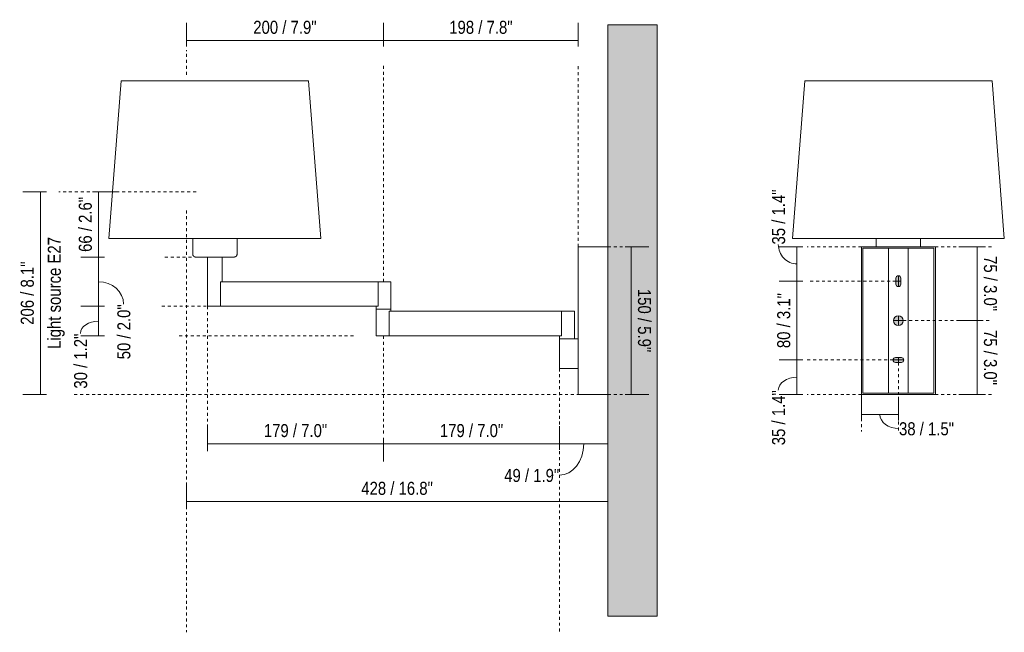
# Model space of a CAD drawing. Header units: millimetres. Extents: x -6760 to -4292, y -16 to 6739.
# Tile 2 of 3: x -5291 to -4292, y -16 to 605. Entities that reach past the tile are written whole.
import ezdxf

# ---------------------------------------------------------------- set-up
doc = ezdxf.new("R2010")
doc.units = ezdxf.units.MM
doc.linetypes.add('Dash', pattern=[6, 3, -3])
doc.layers.add('A-ANNO-DIMS', color=7, linetype='Dash', lineweight=9, true_color=0xd2d2d2)
for name, color, linetype, lineweight in [('A-ANNO-DIMS-6', 7, 'Continuous', 9), ('A-DETL-GENF', 7, 'Continuous', 9), ('A-WALL', 7, 'Continuous', 9), ('E-LITE-EQPM', 7, 'Continuous', 20)]:
    doc.layers.add(name, color=color, linetype=linetype, lineweight=lineweight)
doc.styles.add('Arial Narrow', font='ARIALN.TTF', dxfattribs={"height": 13.2})
doc.dimstyles.new('FARO_-_2_2mm_Arial_Narrow_mm_Inch_Left', dxfattribs={"dimscale": 304.8, "dimtxt": 13.509289, "dimasz": 0, "dimexe": 0.059055, "dimexo": 0.0625, "dimgap": 0.009843, "dimtad": 1, "dimdec": 0, "dimzin": 0, "dimdsep": 46, "dimtxsty": 'Arial Narrow', "dimblk1": 'NONE', "dimblk2": 'NONE', "dimsah": 1, "dimcen": 0.09, "dimadec": 0, "dimazin": 0, "dimtfac": 1, "dimtdec": 4, "dimtix": 1, "dimtmove": 0, "dimatfit": 3, "dimfxl": 0.019685, "dimfxlon": 1, "dimtvp": 1, "dimtolj": 1, "dimtzin": 0, "dimarcsym": 2})
doc.dimstyles.new('FARO_-_2_2mm_Arial_Narrow_mm_Inch_Left_1', dxfattribs={"dimscale": 304.8, "dimtxt": 13.509289, "dimasz": 0, "dimexe": 0.059055, "dimexo": 0.0625, "dimgap": 0.009843, "dimtad": 1, "dimdec": 0, "dimzin": 0, "dimdsep": 46, "dimtxsty": 'Arial Narrow', "dimblk1": 'NONE', "dimblk2": 'NONE', "dimsah": 1, "dimcen": 0.09, "dimadec": 0, "dimazin": 0, "dimtfac": 1, "dimtdec": 4, "dimtix": 1, "dimtmove": 1, "dimatfit": 3, "dimfxl": 0.019685, "dimfxlon": 1, "dimtvp": 1, "dimtolj": 1, "dimtzin": 0, "dimarcsym": 2})
doc.dimstyles.new('FARO_-_2_2mm_Arial_Narrow_mm_Inch_Right', dxfattribs={"dimscale": 304.8, "dimtxt": 13.509289, "dimasz": 0, "dimexe": 0.059055, "dimexo": 0.0625, "dimgap": 0.009843, "dimtad": 1, "dimdec": 0, "dimzin": 0, "dimdsep": 46, "dimtxsty": 'Arial Narrow', "dimblk1": 'NONE', "dimblk2": 'NONE', "dimsah": 1, "dimcen": 0.09, "dimadec": 0, "dimazin": 0, "dimtfac": 1, "dimtdec": 4, "dimtix": 1, "dimtmove": 0, "dimatfit": 3, "dimfxl": 0.019685, "dimfxlon": 1, "dimtvp": 1, "dimtolj": 1, "dimtzin": 0, "dimarcsym": 2})

# ---------------------------------------------------------------- blocks, each defined once
blk = doc.blocks.new('68494_68495_1 - structure-545471-Lateral_PDF')
at = {"layer": 'E-LITE-EQPM'}
for p, q in [((-3762.8, 543.31), (-3775.29, 383.3)), ((-3560.3, 383.3), (-3572.8, 543.31)), ((-3766.53, 383.3), (-3766.56, 383.3)), ((-3690.28, 383.31), (-3690.28, 367.45)), ((-3641.77, 383.3), (-3645.33, 383.3)), ((-3645.31, 367.45), (-3645.31, 383.39)), ((-3298.96, 225), (-3298.96, 375)), ((-3298.96, 375), (-3297.46, 375)), ((-3297.46, 375), (-3268.96, 375)), ((-3675.3, 364.5), (-3675.3, 314.5)), ((-3660.3, 339.5), (-3660.3, 364.5)), ((-3662.2, 339.5), (-3502.17, 339.5)), ((-3662.2, 339.5), (-3662.2, 314.5)), ((-3502.17, 339.5), (-3492.92, 339.5)), ((-3502.17, 314.5), (-3502.17, 339.5)), ((-3492.92, 339.5), (-3489.08, 339.5)), ((-3489.08, 311.5), (-3489.08, 339.5)), ((-3664.13, 314.5), (-3675.3, 314.5)), ((-3662.2, 314.5), (-3664.13, 314.5)), ((-3502.17, 314.5), (-3662.2, 314.5)), ((-3504.08, 314.5), (-3504.08, 311.5)), ((-3503.85, 311.5), (-3504.08, 311.5)), ((-3504.08, 311.5), (-3504.08, 284.5)), ((-3504.08, 311.5), (-3504.02, 311.5)), ((-3503.13, 311.5), (-3503.83, 311.5)), ((-3503.82, 311.5), (-3503.14, 311.5)), ((-3501.95, 311.5), (-3503.07, 311.5)), ((-3503.06, 311.5), (-3501.97, 311.5)), ((-3500.42, 311.5), (-3501.87, 311.5)), ((-3501.86, 311.5), (-3500.43, 311.5)), ((-3498.62, 311.5), (-3500.31, 311.5)), ((-3500.3, 311.5), (-3498.62, 311.5)), ((-3496.68, 311.5), (-3498.49, 311.5)), ((-3498.49, 311.5), (-3496.68, 311.5)), ((-3494.74, 311.5), (-3496.55, 311.5)), ((-3496.55, 311.5), (-3494.73, 311.5)), ((-3494.61, 311.5), (-3492.91, 311.5)), ((-3492.92, 311.5), (-3494.6, 311.5)), ((-3492.8, 311.5), (-3491.34, 311.5)), ((-3491.35, 311.5), (-3492.79, 311.5)), ((-3491.26, 311.5), (-3490.13, 311.5)), ((-3490.14, 311.5), (-3491.24, 311.5)), ((-3490.07, 311.5), (-3489.35, 311.5)), ((-3489.36, 311.5), (-3490.05, 311.5)), ((-3489.33, 311.5), (-3489.13, 311.5)), ((-3489.08, 311.5), (-3489.15, 311.5)), ((-3489.08, 309.5), (-3489.08, 311.5)), ((-3490.99, 309.5), (-3316.05, 309.5)), ((-3490.99, 309.5), (-3490.99, 284.5)), ((-3316.05, 309.5), (-3315.74, 309.5)), ((-3316.05, 284.5), (-3316.05, 309.5)), ((-3315.74, 309.5), (-3302.96, 309.5)), ((-3302.96, 281.64), (-3302.96, 309.5)), ((-3501.86, 284.5), (-3504.08, 284.5)), ((-3490.99, 284.5), (-3501.86, 284.5)), ((-3316.05, 284.5), (-3490.99, 284.5)), ((-3317.96, 284.5), (-3317.96, 281.64)), ((-3315.74, 281.64), (-3317.96, 281.64)), ((-3317.96, 281.5), (-3317.96, 251.5)), ((-3317.96, 281.5), (-3310.46, 281.5)), ((-3302.96, 281.64), (-3315.74, 281.64)), ((-3310.46, 281.5), (-3298.96, 281.5)), ((-3310.46, 251.5), (-3317.96, 251.5)), ((-3298.96, 251.5), (-3310.46, 251.5)), ((-3297.46, 225), (-3298.96, 225)), ((-3268.96, 225), (-3297.46, 225))]:
    blk.add_line(p, q, dxfattribs=at)
at = {"layer": 'E-LITE-EQPM', "flags": 128}
for points in [[(-3572.8, 543.31), (-3573.8, 543.31), (-3574.02, 543.31), (-3574.4, 543.31), (-3574.92, 543.31), (-3575.6, 543.31), (-3576.42, 543.31), (-3577.39, 543.31), (-3578.5, 543.31), (-3579.75, 543.31), (-3581.15, 543.31), (-3582.68, 543.31), (-3584.35, 543.31), (-3586.16, 543.31), (-3588.09, 543.31), (-3590.15, 543.31), (-3592.34, 543.31), (-3594.65, 543.31), (-3597.07, 543.31), (-3599.61, 543.31), (-3602.25, 543.31), (-3605.01, 543.31), (-3607.86, 543.31), (-3610.8, 543.31), (-3613.84, 543.31), (-3616.97, 543.31), (-3620.17, 543.31), (-3623.46, 543.31), (-3626.81, 543.31), (-3630.23, 543.31), (-3633.71, 543.31), (-3637.24, 543.31), (-3640.82, 543.31), (-3644.45, 543.31), (-3648.11, 543.31), (-3651.81, 543.31), (-3655.53, 543.31), (-3659.27, 543.31), (-3663.02, 543.31), (-3666.78, 543.31), (-3670.54, 543.31), (-3674.3, 543.31), (-3678.05, 543.31), (-3681.78, 543.31), (-3685.49, 543.31), (-3689.17, 543.31), (-3692.82, 543.31), (-3696.42, 543.31), (-3699.98, 543.31), (-3703.49, 543.31), (-3706.95, 543.31), (-3710.34, 543.31), (-3713.66, 543.31), (-3716.9, 543.31), (-3720.07, 543.31), (-3723.16, 543.31), (-3726.16, 543.31), (-3729.06, 543.31), (-3731.87, 543.31), (-3734.57, 543.31), (-3737.17, 543.31), (-3739.65, 543.31), (-3742.02, 543.31), (-3744.27, 543.31), (-3746.4, 543.31), (-3748.41, 543.31), (-3750.28, 543.31), (-3752.03, 543.31), (-3753.63, 543.31), (-3755.1, 543.31), (-3756.44, 543.31), (-3757.63, 543.31), (-3758.67, 543.31), (-3759.57, 543.31), (-3760.32, 543.31), (-3760.93, 543.31), (-3761.39, 543.31), (-3761.69, 543.31), (-3761.85, 543.31), (-3762.8, 543.31)], [(-3746.32, 543.31), (-3745.44, 543.31), (-3743.25, 543.31), (-3740.95, 543.31), (-3738.52, 543.31), (-3736.35, 543.31)], [(-3577.97, 543.31), (-3576.92, 543.31), (-3576.02, 543.31), (-3575.27, 543.31), (-3574.66, 543.31), (-3574.21, 543.31), (-3573.9, 543.31), (-3573.74, 543.31), (-3572.8, 543.31)], [(-3770.84, 383.3), (-3771.61, 383.3), (-3772.46, 383.3), (-3773.15, 383.3), (-3773.66, 383.3), (-3774.01, 383.3), (-3774.19, 383.3), (-3775.29, 383.3)], [(-3775.29, 383.3), (-3774.13, 383.3), (-3773.87, 383.3), (-3773.45, 383.3), (-3772.85, 383.3), (-3772.09, 383.3), (-3771.16, 383.3), (-3770.07, 383.3), (-3768.81, 383.3), (-3767.39, 383.3), (-3765.81, 383.3), (-3764.08, 383.3), (-3762.19, 383.3), (-3760.15, 383.3), (-3757.96, 383.3), (-3755.63, 383.3), (-3753.15, 383.3), (-3750.54, 383.3), (-3747.8, 383.3), (-3744.93, 383.3), (-3741.94, 383.3), (-3738.83, 383.3), (-3735.6, 383.3), (-3732.27, 383.3), (-3728.83, 383.3), (-3725.29, 383.3), (-3721.67, 383.3), (-3717.95, 383.3), (-3714.16, 383.3), (-3710.29, 383.3), (-3706.36, 383.3), (-3702.36, 383.3), (-3698.31, 383.3), (-3694.21, 383.3), (-3690.06, 383.3), (-3685.88, 383.3), (-3681.68, 383.3), (-3677.45, 383.3), (-3673.2, 383.3), (-3668.95, 383.3), (-3664.69, 383.3), (-3660.44, 383.3), (-3656.2, 383.3), (-3651.98, 383.3), (-3647.78, 383.3), (-3643.62, 383.3), (-3639.49, 383.3), (-3635.41, 383.3), (-3631.39, 383.3), (-3627.42, 383.3), (-3623.51, 383.3), (-3619.68, 383.3), (-3615.92, 383.3), (-3612.25, 383.3), (-3608.66, 383.3), (-3605.17, 383.3), (-3601.78, 383.3), (-3598.5, 383.3), (-3595.32, 383.3), (-3592.26, 383.3), (-3589.33, 383.3), (-3586.51, 383.3), (-3583.83, 383.3), (-3581.29, 383.3), (-3578.88, 383.3), (-3576.61, 383.3), (-3574.49, 383.3), (-3572.52, 383.3), (-3570.7, 383.3), (-3569.03, 383.3), (-3567.53, 383.3), (-3566.18, 383.3), (-3565, 383.3), (-3563.98, 383.3), (-3563.13, 383.3), (-3562.45, 383.3), (-3561.93, 383.3), (-3561.58, 383.3), (-3561.41, 383.3), (-3560.3, 383.3)], [(-3729.31, 383.3), (-3730.42, 383.3), (-3733.81, 383.3), (-3737.1, 383.3), (-3740.13, 383.3)], [(-3572.48, 383.3), (-3573.41, 383.3), (-3575.45, 383.3), (-3577.64, 383.3), (-3579.19, 383.3)], [(-3560.3, 383.3), (-3561.47, 383.3), (-3561.72, 383.3), (-3562.15, 383.3), (-3562.74, 383.3)], [(-3687.33, 364.5), (-3687.45, 364.5), (-3687.57, 364.51), (-3687.68, 364.52), (-3687.8, 364.54), (-3687.92, 364.56), (-3688.03, 364.58), (-3688.15, 364.62), (-3688.26, 364.65), (-3688.37, 364.69), (-3688.48, 364.73), (-3688.59, 364.78), (-3688.69, 364.83), (-3688.8, 364.89), (-3688.9, 364.95), (-3689, 365.02), (-3689.09, 365.08), (-3689.19, 365.16), (-3689.28, 365.23), (-3689.36, 365.31), (-3689.45, 365.4), (-3689.53, 365.48), (-3689.61, 365.57), (-3689.68, 365.66), (-3689.75, 365.76), (-3689.81, 365.86), (-3689.88, 365.96), (-3689.93, 366.06), (-3689.99, 366.17), (-3690.04, 366.27), (-3690.08, 366.38), (-3690.12, 366.49), (-3690.16, 366.61), (-3690.19, 366.72), (-3690.22, 366.84), (-3690.24, 366.95), (-3690.26, 367.07), (-3690.27, 367.19), (-3690.28, 367.3), (-3690.28, 367.42), (-3690.28, 367.45)], [(-3684.84, 364.5), (-3685.2, 364.5), (-3685.54, 364.5), (-3685.85, 364.5), (-3686.14, 364.5), (-3686.39, 364.5), (-3686.62, 364.5), (-3686.81, 364.5), (-3686.97, 364.5), (-3687.11, 364.5), (-3687.21, 364.5), (-3687.28, 364.5), (-3687.32, 364.5), (-3687.33, 364.5)], [(-3687.33, 364.5), (-3687.31, 364.5), (-3687.27, 364.5), (-3687.19, 364.5), (-3687.08, 364.5), (-3686.94, 364.5), (-3686.77, 364.5), (-3686.57, 364.5), (-3686.34, 364.5), (-3686.08, 364.5), (-3685.79, 364.5), (-3685.47, 364.5), (-3685.12, 364.5), (-3684.84, 364.5)], [(-3684.84, 364.5), (-3684.44, 364.5), (-3684.02, 364.5), (-3683.57, 364.5), (-3683.1, 364.5), (-3682.6, 364.5), (-3682.08, 364.5), (-3681.54, 364.5), (-3680.97, 364.5), (-3680.38, 364.5), (-3679.78, 364.5), (-3679.15, 364.5), (-3678.51, 364.5), (-3677.84, 364.5), (-3677.17, 364.5), (-3676.47, 364.5), (-3675.77, 364.5), (-3675.05, 364.5), (-3674.32, 364.5), (-3673.57, 364.5), (-3672.82, 364.5), (-3672.06, 364.5), (-3671.3, 364.5), (-3670.53, 364.5), (-3669.75, 364.5), (-3668.97, 364.5), (-3668.19, 364.5), (-3667.41, 364.5), (-3666.63, 364.5), (-3665.85, 364.5), (-3665.08, 364.5), (-3664.3, 364.5), (-3663.54, 364.5), (-3662.78, 364.5), (-3662.03, 364.5), (-3661.29, 364.5), (-3660.56, 364.5), (-3659.84, 364.5), (-3659.13, 364.5), (-3658.44, 364.5), (-3657.76, 364.5), (-3657.1, 364.5), (-3656.45, 364.5), (-3655.82, 364.5), (-3655.22, 364.5), (-3654.63, 364.5), (-3654.06, 364.5), (-3653.52, 364.5), (-3653, 364.5), (-3652.5, 364.5), (-3652.03, 364.5), (-3651.58, 364.5), (-3651.16, 364.5), (-3650.76, 364.5), (-3650.39, 364.5), (-3650.05, 364.5), (-3649.74, 364.5), (-3649.46, 364.5), (-3649.2, 364.5), (-3648.98, 364.5), (-3648.78, 364.5), (-3648.62, 364.5), (-3648.49, 364.5), (-3648.38, 364.5), (-3648.31, 364.5), (-3648.27, 364.5), (-3648.26, 364.5)], [(-3648.26, 364.5), (-3648.28, 364.5), (-3648.33, 364.5), (-3648.4, 364.5), (-3648.51, 364.5), (-3648.65, 364.5), (-3648.82, 364.5), (-3649.02, 364.5), (-3649.26, 364.5), (-3649.52, 364.5), (-3649.81, 364.5), (-3650.12, 364.5), (-3650.47, 364.5), (-3650.75, 364.5)], [(-3645.31, 367.45), (-3645.31, 367.34), (-3645.32, 367.22), (-3645.33, 367.1), (-3645.35, 366.98), (-3645.37, 366.87), (-3645.4, 366.75), (-3645.43, 366.64), (-3645.46, 366.52), (-3645.5, 366.41), (-3645.54, 366.3), (-3645.59, 366.2), (-3645.64, 366.09), (-3645.7, 365.99), (-3645.76, 365.88), (-3645.83, 365.79), (-3645.89, 365.69), (-3645.97, 365.6), (-3646.04, 365.51), (-3646.12, 365.42), (-3646.21, 365.33), (-3646.29, 365.25), (-3646.38, 365.18), (-3646.47, 365.1), (-3646.57, 365.03), (-3646.67, 364.97), (-3646.77, 364.91), (-3646.87, 364.85), (-3646.98, 364.8), (-3647.08, 364.75), (-3647.19, 364.7), (-3647.3, 364.66), (-3647.42, 364.62), (-3647.53, 364.59), (-3647.65, 364.57), (-3647.76, 364.54), (-3647.88, 364.53), (-3648, 364.51), (-3648.11, 364.5), (-3648.23, 364.5), (-3648.26, 364.5)]]:
    blk.add_lwpolyline(points, dxfattribs=at)
blk = doc.blocks.new('68494_68495_1 - structure-545471-Alzado_PDF Fixing')
at = {"layer": 'E-LITE-EQPM', "color": 253, "true_color": 0xaaaaaa}
for p, q in [((6484.5, 543.31), (6472, 383.3)), ((6670.4, 543.3), (6670.46, 543.28)), ((6686.99, 383.3), (6674.5, 543.31)), ((6557.01, 383.31), (6557.01, 375)), ((6601.98, 375), (6601.98, 383.38)), ((6542, 375), (6542, 225)), ((6617, 375), (6542, 375)), ((6543.5, 373.5), (6569.5, 373.5)), ((6543.5, 226.5), (6543.5, 373.5)), ((6589.5, 373.5), (6615.5, 373.5)), ((6615.5, 373.5), (6615.5, 226.5)), ((6617, 225), (6617, 375)), ((6542, 225), (6617, 225)), ((6569.5, 226.5), (6543.5, 226.5)), ((6615.5, 226.5), (6589.5, 226.5))]:
    blk.add_line(p, q, dxfattribs=at)
at = {"layer": 'E-LITE-EQPM', "color": 253, "true_color": 0xaaaaaa, "flags": 128}
for points in [[(6579.5, 543.31), (6575.73, 543.31), (6571.98, 543.31), (6568.23, 543.31), (6564.51, 543.31), (6560.81, 543.31), (6557.13, 543.31), (6553.5, 543.31), (6549.9, 543.31), (6546.36, 543.31), (6542.86, 543.31), (6539.43, 543.31), (6536.05, 543.31), (6532.75, 543.31), (6529.52, 543.31), (6526.38, 543.31), (6523.31, 543.31), (6520.34, 543.31), (6517.46, 543.31), (6514.69, 543.31), (6512.01, 543.31), (6509.44, 543.31), (6506.99, 543.31), (6504.65, 543.31), (6502.43, 543.31), (6500.33, 543.31), (6498.37, 543.31), (6496.53, 543.31), (6494.82, 543.31), (6493.25, 543.31), (6491.81, 543.31), (6490.52, 543.31), (6489.37, 543.31), (6488.36, 543.31), (6487.5, 543.31), (6486.79, 543.31), (6486.22, 543.31), (6485.81, 543.31), (6485.54, 543.31), (6485.43, 543.31), (6484.5, 543.31)], [(6484.5, 543.31), (6485.5, 543.31), (6485.72, 543.31), (6486.1, 543.31), (6486.62, 543.31), (6487.3, 543.31), (6488.12, 543.31), (6489.08, 543.31), (6490.2, 543.31), (6491.45, 543.31), (6492.85, 543.31), (6494.38, 543.31), (6496.05, 543.31), (6497.86, 543.31), (6499.79, 543.31), (6501.85, 543.31), (6504.04, 543.31), (6506.35, 543.31), (6508.77, 543.31), (6511.31, 543.31), (6513.95, 543.31), (6516.7, 543.31), (6519.56, 543.31), (6522.5, 543.31), (6525.54, 543.31), (6528.67, 543.31), (6529.74, 543.31)], [(6674.5, 543.31), (6673.5, 543.31), (6673.27, 543.31), (6672.89, 543.31), (6672.37, 543.31), (6671.7, 543.31), (6670.87, 543.31), (6669.91, 543.31), (6668.79, 543.31), (6667.54, 543.31), (6666.14, 543.31), (6664.61, 543.31), (6662.94, 543.31), (6661.14, 543.31), (6659.2, 543.31), (6657.14, 543.31), (6654.95, 543.31), (6652.65, 543.31), (6650.22, 543.31), (6647.68, 543.31), (6645.04, 543.31), (6642.29, 543.31), (6639.44, 543.31), (6636.49, 543.31), (6633.45, 543.31), (6630.32, 543.31), (6627.12, 543.31), (6623.84, 543.31), (6620.48, 543.31), (6617.06, 543.31), (6613.58, 543.31), (6610.05, 543.31), (6606.47, 543.31), (6602.84, 543.31), (6599.18, 543.31), (6595.49, 543.31), (6591.77, 543.31), (6588.03, 543.31), (6584.27, 543.31), (6580.51, 543.31), (6579.5, 543.31)], [(6629.28, 543.31), (6629.47, 543.31), (6632.61, 543.31), (6635.68, 543.31), (6638.65, 543.31), (6641.53, 543.31), (6644.31, 543.31), (6646.98, 543.31), (6649.55, 543.31), (6652, 543.31), (6654.34, 543.31), (6656.56, 543.31), (6658.66, 543.31), (6660.63, 543.31), (6662.47, 543.31), (6664.17, 543.31), (6665.74, 543.31), (6667.18, 543.31), (6668.47, 543.31), (6669.62, 543.31), (6670.4, 543.31)], [(6670.46, 543.31), (6670.63, 543.31), (6671.49, 543.31), (6672.2, 543.31), (6672.77, 543.31), (6673.18, 543.31), (6673.45, 543.31), (6673.56, 543.31), (6674.5, 543.31)], [(6472, 383.3), (6473.16, 383.3), (6473.42, 383.3), (6473.84, 383.3), (6474.44, 383.3), (6475.2, 383.3), (6476.13, 383.3), (6477.22, 383.3), (6478.48, 383.3), (6479.9, 383.3), (6481.48, 383.3), (6483.22, 383.3), (6485.11, 383.3), (6487.15, 383.3), (6489.33, 383.3), (6491.67, 383.3), (6494.14, 383.3), (6496.75, 383.3), (6499.49, 383.3), (6502.36, 383.3), (6505.35, 383.3), (6508.47, 383.3), (6511.69, 383.3), (6515.03, 383.3), (6518.46, 383.3), (6522, 383.3), (6525.63, 383.3), (6529.34, 383.3), (6533.13, 383.3), (6537, 383.3), (6540.94, 383.3), (6544.93, 383.3), (6548.98, 383.3), (6553.09, 383.3), (6557.23, 383.3), (6561.41, 383.3), (6565.62, 383.3), (6569.85, 383.3), (6574.09, 383.3), (6578.35, 383.3), (6579.5, 383.3)], [(6509.97, 383.3), (6509.33, 383.3), (6506.18, 383.3), (6503.16, 383.3), (6500.25, 383.3), (6497.48, 383.3), (6494.83, 383.3), (6492.32, 383.3), (6489.95, 383.3), (6487.72, 383.3), (6485.64, 383.3), (6483.71, 383.3), (6481.93, 383.3), (6480.31, 383.3), (6478.85, 383.3), (6477.55, 383.3), (6476.41, 383.3), (6475.44, 383.3), (6474.63, 383.3), (6473.99, 383.3), (6473.52, 383.3), (6473.22, 383.3), (6473.09, 383.3), (6473.08, 383.3)], [(6579.5, 383.3), (6583.75, 383.3), (6588, 383.3), (6592.24, 383.3), (6596.45, 383.3), (6600.64, 383.3), (6604.79, 383.3), (6608.9, 383.3), (6612.97, 383.3), (6616.98, 383.3), (6620.94, 383.3), (6624.82, 383.3), (6628.64, 383.3), (6632.37, 383.3), (6636.02, 383.3), (6639.58, 383.3), (6643.05, 383.3), (6646.41, 383.3), (6649.66, 383.3), (6652.81, 383.3), (6655.83, 383.3), (6658.74, 383.3), (6661.51, 383.3), (6664.16, 383.3), (6666.67, 383.3), (6669.04, 383.3), (6671.27, 383.3), (6673.35, 383.3), (6675.28, 383.3), (6677.06, 383.3), (6678.68, 383.3), (6680.14, 383.3), (6681.44, 383.3), (6682.58, 383.3), (6683.56, 383.3), (6684.36, 383.3), (6685, 383.3), (6685.47, 383.3), (6685.77, 383.3), (6685.91, 383.3), (6685.91, 383.3)], [(6686.99, 383.3), (6685.83, 383.3), (6685.57, 383.3), (6685.15, 383.3), (6684.55, 383.3), (6683.79, 383.3), (6682.86, 383.3), (6681.77, 383.3), (6680.51, 383.3), (6679.09, 383.3), (6677.51, 383.3), (6675.78, 383.3), (6673.89, 383.3), (6671.85, 383.3), (6669.66, 383.3), (6667.32, 383.3), (6664.85, 383.3), (6662.24, 383.3), (6659.5, 383.3), (6656.63, 383.3), (6653.64, 383.3), (6650.52, 383.3), (6649.01, 383.3)]]:
    blk.add_lwpolyline(points, dxfattribs=at)
at = {"layer": 'E-LITE-EQPM', "color": 253, "true_color": 0xaaaaaa}
blk.add_ellipse((6533.08, 542.76), major_axis=(1.98, 0.28), ratio=0.232535, start_param=1.030847, end_param=1.368348, dxfattribs=at)
blk = doc.blocks.new('DIMBLOCK9-Lateral_PDF')
at = {"layer": 'A-ANNO-DIMS-6', "color": 251, "true_color": 0x5b5b5b, "transparency": 16777216}
for p, q in [((-4676.63, 375), (-4652.63, 375)), ((-4670.63, 375), (-4676.63, 375)), ((-4670.63, 375), (-4670.63, 225)), ((-4670.63, 225), (-4676.63, 225)), ((-4670.79, 225), (-4652.63, 225))]:
    blk.add_line(p, q, dxfattribs=at)
at = {"layer": 'A-ANNO-DIMS-6', "color": 0, "transparency": 16777216, "insert": (-4650.57, 332.16), "char_height": 13.2, "width": 77.1959, "attachment_point": 1, "rotation": 270, "line_spacing_factor": 0.974696, "style": 'Arial Narrow'}
blk.add_mtext('150 / 5.9"', dxfattribs=at)
blk = doc.blocks.new('_None')
blk = doc.blocks.new('DIMBLOCK10-Lateral_PDF')
at = {"layer": 'A-ANNO-DIMS-6', "color": 251, "true_color": 0x5b5b5b, "transparency": 16777216}
for p, q in [((-5122.14, 116.21), (-5122.14, 134.38)), ((-4694.32, 116.21), (-4694.32, 134.38)), ((-5122.14, 116.38), (-4694.32, 116.38)), ((-5122.14, 116.38), (-5122.14, 110.38)), ((-4694.32, 116.38), (-4694.32, 110.38))]:
    blk.add_line(p, q, dxfattribs=at)
at = {"layer": 'A-ANNO-DIMS-6', "color": 0, "transparency": 16777216, "insert": (-4944.58, 136.44), "char_height": 13.2, "width": 87.2314, "attachment_point": 1, "line_spacing_factor": 0.974696, "style": 'Arial Narrow'}
blk.add_mtext('428 / 16.8"', dxfattribs=at)
blk = doc.blocks.new('DIMBLOCK11-Lateral_PDF')
at = {"layer": 'A-ANNO-DIMS-6', "color": 251, "true_color": 0x5b5b5b, "transparency": 16777216}
for p, q in [((-5211.25, 430.8), (-5217.25, 430.8)), ((-5211.42, 430.8), (-5193.25, 430.8)), ((-5211.25, 430.8), (-5211.25, 364.5)), ((-5205.25, 364.5), (-5229.25, 364.5)), ((-5211.25, 364.5), (-5205.25, 364.5))]:
    blk.add_line(p, q, dxfattribs=at)
at = {"layer": 'A-ANNO-DIMS-6', "color": 0, "transparency": 16777216, "insert": (-5231.31, 369.67), "char_height": 13.2, "width": 67.1605, "attachment_point": 1, "rotation": 90, "line_spacing_factor": 0.974696, "style": 'Arial Narrow'}
blk.add_mtext('66 / 2.6"', dxfattribs=at)
blk = doc.blocks.new('DIMBLOCK12-Lateral_PDF')
at = {"layer": 'A-ANNO-DIMS-6', "color": 251, "true_color": 0x5b5b5b, "transparency": 16777216}
for p, q in [((-5205.25, 364.5), (-5229.25, 364.5)), ((-5211.25, 364.5), (-5211.25, 314.5)), ((-5211.25, 364.5), (-5205.25, 364.5)), ((-5205.25, 314.5), (-5229.25, 314.5)), ((-5211.25, 314.5), (-5205.25, 314.5))]:
    blk.add_line(p, q, dxfattribs=at)
blk.add_ellipse((-5211.25, 316.7), major_axis=(25.41, 0), ratio=0.897394, start_param=0, end_param=1.570796, dxfattribs=at)
at = {"layer": 'A-ANNO-DIMS-6', "color": 0, "transparency": 16777216, "insert": (-5192.18, 260.73), "char_height": 13.2, "width": 67.1605, "attachment_point": 1, "rotation": 90, "line_spacing_factor": 0.974696, "style": 'Arial Narrow'}
blk.add_mtext('50 / 2.0"', dxfattribs=at)
blk = doc.blocks.new('DIMBLOCK13-Lateral_PDF')
at = {"layer": 'A-ANNO-DIMS-6', "color": 251, "true_color": 0x5b5b5b, "transparency": 16777216}
for p, q in [((-5205.25, 314.5), (-5229.25, 314.5)), ((-5211.25, 314.5), (-5211.25, 284.5)), ((-5211.25, 314.5), (-5205.25, 314.5)), ((-5205.25, 284.5), (-5229.25, 284.5)), ((-5211.25, 284.5), (-5205.25, 284.5))]:
    blk.add_line(p, q, dxfattribs=at)
blk.add_ellipse((-5211.25, 286.94), major_axis=(-18.44, 0), ratio=0.680943, start_param=4.712389, end_param=6.283185, dxfattribs=at)
at = {"layer": 'A-ANNO-DIMS-6', "color": 0, "transparency": 16777216, "insert": (-5236.04, 230.97), "char_height": 13.2, "width": 67.1605, "attachment_point": 1, "rotation": 90, "line_spacing_factor": 0.974696, "style": 'Arial Narrow'}
blk.add_mtext('30 / 1.2"', dxfattribs=at)
blk = doc.blocks.new('DIMBLOCK14-Lateral_PDF')
at = {"layer": 'A-ANNO-DIMS-6', "color": 251, "true_color": 0x5b5b5b, "transparency": 16777216}
for p, q in [((-4743.32, 174.81), (-4743.32, 192.98)), ((-4921.94, 180.98), (-4921.94, 156.98)), ((-4921.94, 174.98), (-4921.94, 180.98)), ((-4921.94, 174.98), (-4743.32, 174.98)), ((-4743.32, 174.98), (-4743.32, 168.98))]:
    blk.add_line(p, q, dxfattribs=at)
at = {"layer": 'A-ANNO-DIMS-6', "color": 0, "transparency": 16777216, "insert": (-4864.79, 195.04), "char_height": 13.2, "width": 77.1959, "attachment_point": 1, "line_spacing_factor": 0.974696, "style": 'Arial Narrow'}
blk.add_mtext('179 / 7.0"', dxfattribs=at)
blk = doc.blocks.new('DIMBLOCK15-Lateral_PDF')
at = {"layer": 'A-ANNO-DIMS-6', "color": 251, "true_color": 0x5b5b5b, "transparency": 16777216}
for p, q in [((-5122.14, 578.14), (-5122.14, 602.14)), ((-4921.94, 578.14), (-4921.94, 602.14)), ((-5122.14, 584.14), (-4921.94, 584.14)), ((-5122.14, 584.14), (-5122.14, 578.14)), ((-4921.94, 584.14), (-4921.94, 578.14))]:
    blk.add_line(p, q, dxfattribs=at)
at = {"layer": 'A-ANNO-DIMS-6', "color": 0, "transparency": 16777216, "insert": (-5054.21, 604.2), "char_height": 13.2, "width": 77.1959, "attachment_point": 1, "line_spacing_factor": 0.974696, "style": 'Arial Narrow'}
blk.add_mtext('200 / 7.9"', dxfattribs=at)
blk = doc.blocks.new('DIMBLOCK16-Lateral_PDF')
at = {"layer": 'A-ANNO-DIMS-6', "color": 251, "true_color": 0x5b5b5b, "transparency": 16777216}
for p, q in [((-5100.66, 174.81), (-5100.66, 192.98)), ((-4921.94, 180.98), (-4921.94, 156.98)), ((-4921.94, 174.98), (-4921.94, 180.98)), ((-5100.66, 174.98), (-4921.94, 174.98)), ((-5100.66, 174.98), (-5100.66, 168.98))]:
    blk.add_line(p, q, dxfattribs=at)
at = {"layer": 'A-ANNO-DIMS-6', "color": 0, "transparency": 16777216, "insert": (-5043.46, 195.04), "char_height": 13.2, "width": 77.1959, "attachment_point": 1, "line_spacing_factor": 0.974696, "style": 'Arial Narrow'}
blk.add_mtext('179 / 7.0"', dxfattribs=at)
blk = doc.blocks.new('DIMBLOCK17-Lateral_PDF')
at = {"layer": 'A-ANNO-DIMS-6', "color": 251, "true_color": 0x5b5b5b, "transparency": 16777216}
for p, q in [((-4921.94, 578.14), (-4921.94, 602.14)), ((-4724.32, 578.14), (-4724.32, 602.14)), ((-4724.32, 584.14), (-4921.94, 584.14)), ((-4921.94, 584.14), (-4921.94, 578.14)), ((-4724.32, 584.14), (-4724.32, 578.14))]:
    blk.add_line(p, q, dxfattribs=at)
at = {"layer": 'A-ANNO-DIMS-6', "color": 0, "transparency": 16777216, "insert": (-4855.29, 604.2), "char_height": 13.2, "width": 77.1959, "attachment_point": 1, "line_spacing_factor": 0.974696, "style": 'Arial Narrow'}
blk.add_mtext('198 / 7.8"', dxfattribs=at)
blk = doc.blocks.new('DIMBLOCK18-Lateral_PDF')
at = {"layer": 'A-ANNO-DIMS-6', "color": 251, "true_color": 0x5b5b5b, "transparency": 16777216}
for p, q in [((-4743.32, 174.81), (-4743.32, 192.98)), ((-4694.32, 174.81), (-4694.32, 192.98)), ((-4743.32, 174.98), (-4694.32, 174.98)), ((-4743.32, 174.98), (-4743.32, 168.98)), ((-4694.32, 174.98), (-4694.32, 168.98))]:
    blk.add_line(p, q, dxfattribs=at)
blk.add_ellipse((-4743.58, 174.98), major_axis=(0, 31.85), ratio=0.777483, start_param=3.141593, end_param=4.712389, dxfattribs=at)
at = {"layer": 'A-ANNO-DIMS-6', "color": 0, "transparency": 16777216, "insert": (-4799.55, 149.47), "char_height": 13.2, "width": 67.1605, "attachment_point": 1, "line_spacing_factor": 0.974696, "style": 'Arial Narrow'}
blk.add_mtext('49 / 1.9"', dxfattribs=at)
blk = doc.blocks.new('DIMBLOCK19-Lateral_PDF')
at = {"layer": 'A-ANNO-DIMS-6', "color": 251, "true_color": 0x5b5b5b, "transparency": 16777216}
for p, q in [((-5264.11, 430.8), (-5288.11, 430.8)), ((-5270.11, 430.8), (-5270.11, 225)), ((-5270.11, 430.8), (-5264.11, 430.8)), ((-5264.11, 225), (-5288.11, 225)), ((-5270.11, 225), (-5264.11, 225))]:
    blk.add_line(p, q, dxfattribs=at)
at = {"layer": 'A-ANNO-DIMS-6', "color": 0, "transparency": 16777216, "char_height": 13.2, "attachment_point": 1, "rotation": 90, "line_spacing_factor": 0.974696, "style": 'Arial Narrow'}
for s, insert, width in [('Light source E27', (-5262.73, 271.29), 135.8648), ('206 / 8.1"', (-5290.17, 295.74), 77.1959)]:
    blk.add_mtext(s, dxfattribs=dict(at, insert=insert, width=width))
blk = doc.blocks.new('DIMBLOCK20-Alzado_PDF Fixing')
at = {"layer": 'A-ANNO-DIMS-6', "color": 251, "true_color": 0x5b5b5b, "transparency": 16777216}
for p, q in [((-4496.43, 375), (-4520.43, 375)), ((-4502.43, 375), (-4502.43, 340.06)), ((-4502.43, 375), (-4496.43, 375)), ((-4496.43, 340.06), (-4520.43, 340.06)), ((-4502.43, 340.06), (-4496.43, 340.06))]:
    blk.add_line(p, q, dxfattribs=at)
blk.add_ellipse((-4502.43, 377.2), major_axis=(0, 19.67), ratio=0.961746, start_param=1.570796, end_param=3.141593, dxfattribs=at)
at = {"layer": 'A-ANNO-DIMS-6', "color": 0, "transparency": 16777216, "insert": (-4527.68, 377.2), "char_height": 13.2, "width": 67.1605, "attachment_point": 1, "rotation": 90, "line_spacing_factor": 0.974696, "style": 'Arial Narrow'}
blk.add_mtext('35 / 1.4"', dxfattribs=at)
blk = doc.blocks.new('DIMBLOCK21-Alzado_PDF Fixing')
at = {"layer": 'A-ANNO-DIMS-6', "color": 251, "true_color": 0x5b5b5b, "transparency": 16777216}
for p, q in [((-4496.43, 340.06), (-4520.43, 340.06)), ((-4502.43, 340.06), (-4502.43, 260.06)), ((-4502.43, 340.06), (-4496.43, 340.06)), ((-4496.43, 260.06), (-4520.43, 260.06)), ((-4502.43, 260.06), (-4496.43, 260.06))]:
    blk.add_line(p, q, dxfattribs=at)
at = {"layer": 'A-ANNO-DIMS-6', "color": 0, "transparency": 16777216, "insert": (-4522.49, 272.08), "char_height": 13.2, "width": 67.1605, "attachment_point": 1, "rotation": 90, "line_spacing_factor": 0.974696, "style": 'Arial Narrow'}
blk.add_mtext('80 / 3.1"', dxfattribs=at)
blk = doc.blocks.new('DIMBLOCK22-Alzado_PDF Fixing')
at = {"layer": 'A-ANNO-DIMS-6', "color": 251, "true_color": 0x5b5b5b, "transparency": 16777216}
for p, q in [((-4496.43, 260.06), (-4520.43, 260.06)), ((-4502.43, 260.06), (-4502.43, 225)), ((-4502.43, 260.06), (-4496.43, 260.06)), ((-4496.43, 225), (-4520.43, 225)), ((-4502.43, 225), (-4496.43, 225))]:
    blk.add_line(p, q, dxfattribs=at)
blk.add_ellipse((-4502.43, 229.51), major_axis=(-18.91, 0), ratio=0.688419, start_param=4.712389, end_param=6.283185, dxfattribs=at)
at = {"layer": 'A-ANNO-DIMS-6', "color": 0, "transparency": 16777216, "insert": (-4527.68, 173.54), "char_height": 13.2, "width": 67.1605, "attachment_point": 1, "rotation": 90, "line_spacing_factor": 0.974696, "style": 'Arial Narrow'}
blk.add_mtext('35 / 1.4"', dxfattribs=at)
blk = doc.blocks.new('DIMBLOCK23-Alzado_PDF Fixing')
at = {"layer": 'A-ANNO-DIMS-6', "color": 251, "true_color": 0x5b5b5b, "transparency": 16777216}
for p, q in [((-4319.32, 300), (-4337.49, 300)), ((-4319.49, 225), (-4319.49, 300)), ((-4319.49, 300), (-4313.49, 300)), ((-4319.32, 225), (-4337.49, 225)), ((-4319.49, 225), (-4313.49, 225))]:
    blk.add_line(p, q, dxfattribs=at)
at = {"layer": 'A-ANNO-DIMS-6', "color": 0, "transparency": 16777216, "insert": (-4299.43, 290.48), "char_height": 13.2, "width": 67.1605, "attachment_point": 1, "rotation": 270, "line_spacing_factor": 0.974696, "style": 'Arial Narrow'}
blk.add_mtext('75 / 3.0"', dxfattribs=at)
blk = doc.blocks.new('DIMBLOCK24-Alzado_PDF Fixing')
at = {"layer": 'A-ANNO-DIMS-6', "color": 251, "true_color": 0x5b5b5b, "transparency": 16777216}
for p, q in [((-4319.32, 375), (-4337.49, 375)), ((-4319.49, 300), (-4319.49, 375)), ((-4319.49, 375), (-4313.49, 375)), ((-4319.32, 300), (-4337.49, 300)), ((-4319.49, 300), (-4313.49, 300))]:
    blk.add_line(p, q, dxfattribs=at)
at = {"layer": 'A-ANNO-DIMS-6', "color": 0, "transparency": 16777216, "insert": (-4299.43, 365.48), "char_height": 13.2, "width": 67.1605, "attachment_point": 1, "rotation": 270, "line_spacing_factor": 0.974696, "style": 'Arial Narrow'}
blk.add_mtext('75 / 3.0"', dxfattribs=at)
blk = doc.blocks.new('DIMBLOCK25-Alzado_PDF Fixing')
at = {"layer": 'A-ANNO-DIMS-6', "color": 251, "true_color": 0x5b5b5b, "transparency": 16777216}
for p, q in [((-4436.98, 204.53), (-4436.98, 222.7)), ((-4399.48, 204.53), (-4399.48, 222.7)), ((-4436.98, 204.7), (-4399.48, 204.7)), ((-4436.98, 204.7), (-4436.98, 198.7)), ((-4399.48, 204.7), (-4399.48, 198.7))]:
    blk.add_line(p, q, dxfattribs=at)
blk.add_ellipse((-4398.86, 204.7), major_axis=(19.37, 0), ratio=0.732971, start_param=3.141593, end_param=4.712389, dxfattribs=at)
at = {"layer": 'A-ANNO-DIMS-6', "color": 0, "transparency": 16777216, "insert": (-4398.86, 196.84), "char_height": 13.2, "width": 67.1605, "attachment_point": 1, "line_spacing_factor": 0.974696, "style": 'Arial Narrow'}
blk.add_mtext('38 / 1.5"', dxfattribs=at)

msp = doc.modelspace()

# ---------------------------------------------------------------- hatches: boundary and pattern name
at = {"layer": 'A-DETL-GENF', "true_color": 0xc0c0c0}
h = msp.add_hatch(color=9, dxfattribs=at)
h.paths.add_polyline_path([(-4398.97, 257.56), (-4396.48, 257.56), (-4395.83, 257.65), (-4395.23, 257.9), (-4394.71, 258.29), (-4394.31, 258.81), (-4394.06, 259.42), (-4393.98, 260.06), (-4394.06, 260.71), (-4394.31, 261.31), (-4394.71, 261.83), (-4395.23, 262.23), (-4395.83, 262.48), (-4396.48, 262.56), (-4402.48, 262.56), (-4403.13, 262.48), (-4403.73, 262.23), (-4404.25, 261.83), (-4404.64, 261.31), (-4404.89, 260.71), (-4404.98, 260.06), (-4404.89, 259.42), (-4404.64, 258.81), (-4404.25, 258.29), (-4403.73, 257.9), (-4403.13, 257.65), (-4402.48, 257.56)])
h.paths.add_polyline_path([(-4399.48, 295), (-4398.19, 295.17), (-4396.98, 295.67), (-4395.94, 296.46), (-4395.15, 297.5), (-4394.65, 298.71), (-4394.48, 300), (-4394.65, 301.29), (-4395.19, 302.56), (-4395.94, 303.54), (-4396.98, 304.33), (-4398.19, 304.83), (-4399.48, 305), (-4400.77, 304.83), (-4401.98, 304.33), (-4403.01, 303.54), (-4403.81, 302.5), (-4404.31, 301.29), (-4404.48, 300), (-4404.31, 298.71), (-4403.74, 297.41), (-4403.01, 296.46), (-4401.78, 295.59), (-4400.77, 295.17)])
h.paths.add_polyline_path([(-4399.48, 334.56), (-4398.83, 334.65), (-4398.23, 334.9), (-4397.71, 335.29), (-4397.31, 335.81), (-4397.06, 336.42), (-4396.98, 337.06), (-4396.98, 343.06), (-4397.07, 343.73), (-4397.31, 344.31), (-4397.71, 344.83), (-4398.23, 345.23), (-4398.97, 345.5), (-4399.48, 345.56), (-4400.13, 345.48), (-4400.73, 345.23), (-4401.25, 344.83), (-4401.64, 344.31), (-4401.89, 343.71), (-4401.98, 343.06), (-4401.98, 337.06), (-4401.89, 336.42), (-4401.64, 335.81), (-4401.25, 335.29), (-4400.73, 334.9), (-4400.13, 334.65)])
at = {"layer": 'A-WALL', "true_color": 0xf7f7f7}
msp.add_hatch(color=7, dxfattribs=at).paths.add_polyline_path([(-4694.32, 0), (-4644.32, 0), (-4644.32, 600), (-4694.32, 600), (-4694.32, 142.06)])

# ---------------------------------------------------------------- linework, layer by layer
at = {"layer": 'A-ANNO-DIMS'}
for p, q in [((-5122.14, 549.5), (-5122.14, 574.5)), ((-4921.94, 339.5), (-4921.94, 559.5)), ((-4724.32, 375), (-4724.32, 559.5)), ((-5112.24, 430.8), (-5251.64, 430.8)), ((-5122.14, 411.8), (-5122.14, -16.25)), ((-4694.32, 375), (-4675.32, 375)), ((-4436.98, 375), (-4491.98, 375)), ((-4361.98, 375), (-4301.98, 375)), ((-5116.87, 364.5), (-5146.87, 364.5)), ((-4401.98, 340.06), (-4491.98, 340.06)), ((-5101.87, 314.5), (-5146.87, 314.5)), ((-5100.66, 314.5), (-5100.66, 164.5)), ((-4394.48, 300), (-4304.48, 300)), ((-4952.49, 284.5), (-5132.49, 284.5)), ((-4921.94, 284.5), (-4921.94, 184.5)), ((-4404.98, 260.06), (-4491.98, 260.06)), ((-4743.32, 251.5), (-4743.32, -16.25)), ((-4399.48, 257.56), (-4399.48, 187.56)), ((-4722.82, 225), (-5237.82, 225)), ((-4694.32, 225), (-4669.32, 225)), ((-4436.98, 225), (-4491.98, 225)), ((-4436.98, 225), (-4436.98, 187.56)), ((-4361.98, 225), (-4301.98, 225))]:
    msp.add_line(p, q, dxfattribs=at)
at = {"layer": 'A-WALL', "color": 253, "true_color": 0xaaaaaa}
for p, q in [((-4694.32, 0), (-4694.32, 600)), ((-4694.32, 600), (-4644.32, 600)), ((-4644.32, 600), (-4644.32, 0)), ((-4644.32, 0), (-4694.32, 0))]:
    msp.add_line(p, q, dxfattribs=at)
at = {"layer": 'E-LITE-EQPM'}
for p, q in [((-4389.48, 373.5), (-4409.48, 373.5)), ((-4409.48, 373.5), (-4409.48, 226.5)), ((-4389.48, 226.5), (-4389.48, 373.5)), ((-4401.98, 343.06), (-4401.98, 337.06)), ((-4401.98, 340.06), (-4396.98, 340.06)), ((-4399.48, 345.56), (-4399.48, 334.56)), ((-4396.98, 337.06), (-4396.98, 343.06)), ((-4404.48, 300), (-4394.48, 300)), ((-4399.48, 305), (-4399.48, 295)), ((-4404.98, 260.06), (-4393.98, 260.06)), ((-4396.48, 262.56), (-4402.48, 262.56)), ((-4399.48, 262.56), (-4399.48, 257.56)), ((-4402.48, 257.56), (-4396.48, 257.56)), ((-4409.48, 226.5), (-4389.48, 226.5))]:
    msp.add_line(p, q, dxfattribs=at)
for centre, radius, start, end in [((-4399.48, 343.06), 2.5, 0, 180), ((-4399.48, 337.06), 2.5, 180, 360), ((-4399.48, 300), 5, 0, 180), ((-4399.48, 300), 5, 180, 0), ((-4402.48, 260.06), 2.5, 90, 270), ((-4396.48, 260.06), 2.5, 270, 90)]:
    msp.add_arc(centre, radius, start, end, dxfattribs=at)

# ---------------------------------------------------------------- block references
msp.add_blockref('68494_68495_1 - structure-545471-Lateral_PDF', (-1425.36, 0), dxfattribs=at)
at = {"layer": 'E-LITE-EQPM', "color": 253, "true_color": 0xaaaaaa}
msp.add_blockref('68494_68495_1 - structure-545471-Alzado_PDF Fixing', (-10978.97, 0), dxfattribs=at)

# ---------------------------------------------------------------- dimensions: what is measured, and where the dimension line sits
at = {"layer": 'A-ANNO-DIMS', "color": 251, "linetype": 'Continuous', "true_color": 0x5b5b5b}
for base, p1, p2, override, picture, middle in [((-4921.94, 584.14), (-5122.14, 578.14), (-4921.94, 578.14), {"dimpost": '<>', "dimfxl": 200.200623}, 'DIMBLOCK15-Lateral_PDF', (-5022.04, 595.69)), ((-4921.94, 584.14), (-4724.32, 578.14), (-4921.94, 578.14), {"dimpost": '<>', "dimfxl": 197.622551}, 'DIMBLOCK17-Lateral_PDF', (-4823.13, 595.69)), ((-4921.94, 174.98), (-5100.66, 168.98), (-4921.94, 180.98), {"dimpost": '<>', "dimfxl": 179.116787}, 'DIMBLOCK16-Lateral_PDF', (-5011.3, 186.52)), ((-4743.32, 174.98), (-4921.94, 180.98), (-4743.32, 168.98), {"dimpost": '<>', "dimfxl": 179.025181}, 'DIMBLOCK14-Lateral_PDF', (-4832.63, 186.52)), ((-4694.32, 116.38), (-5122.14, 110.38), (-4694.32, 110.38), {"dimpost": '<>', "dimfxl": 427.823174}, 'DIMBLOCK10-Lateral_PDF', (-4908.23, 127.93))]:
    dim = msp.add_linear_dim(base=base, p1=p1, p2=p2, dimstyle='FARO_-_2_2mm_Arial_Narrow_mm_Inch_Left', override=override, dxfattribs=at)
    dim.commit()
    dim.dimension.update_dxf_attribs({"geometry": picture, "text_midpoint": middle})
for base, p1, p2, override, picture, middle in [((-4502.43, 340.06), (-4496.43, 375), (-4496.43, 340.06), {"dimpost": '<>', "dimfxl": 34.9375}, 'DIMBLOCK20-Alzado_PDF Fixing', (-4518.88, 410.78)), ((-5211.25, 314.5), (-5205.25, 364.5), (-5205.25, 314.5), {"dimpost": '<>', "dimfxl": 50}, 'DIMBLOCK12-Lateral_PDF', (-5183.38, 294.31)), ((-5211.25, 284.5), (-5205.25, 314.5), (-5205.25, 284.5), {"dimpost": '<>', "dimfxl": 30}, 'DIMBLOCK13-Lateral_PDF', (-5227.24, 264.55)), ((-4502.43, 225), (-4496.43, 260.06), (-4496.43, 225), {"dimpost": '<>', "dimfxl": 35.0625}, 'DIMBLOCK22-Alzado_PDF Fixing', (-4518.88, 207.12))]:
    dim = msp.add_linear_dim(base=base, p1=p1, p2=p2, angle=90, dimstyle='FARO_-_2_2mm_Arial_Narrow_mm_Inch_Left_1', override=override, dxfattribs=at)
    dim.commit()
    dim.dimension.update_dxf_attribs({"geometry": picture, "text_midpoint": middle, "dimtype": 160, "text_rotation": 90})
dim = msp.add_linear_dim(base=(-5270.11, 225), p1=(-5264.11, 430.8), p2=(-5264.11, 225), angle=90, text='<>\\XLight source E27', dimstyle='FARO_-_2_2mm_Arial_Narrow_mm_Inch_Left', override={"dimpost": '<>', "dimfxl": 205.8}, dxfattribs=at)
dim.commit()
dim.dimension.update_dxf_attribs({"geometry": 'DIMBLOCK19-Lateral_PDF', "text_midpoint": (-5270.11, 327.9)})
for base, p1, p2, dimstyle, override, picture, middle in [((-5211.25, 364.5), (-5217.25, 430.8), (-5205.25, 364.5), 'FARO_-_2_2mm_Arial_Narrow_mm_Inch_Left', {"dimpost": '<>', "dimfxl": 67.377222}, 'DIMBLOCK11-Lateral_PDF', (-5222.8, 397.65)), ((-4670.63, 225), (-4676.63, 375), (-4676.63, 225), 'FARO_-_2_2mm_Arial_Narrow_mm_Inch_Right', {"dimtad": 4, "dimpost": '<>', "dimfxl": 150}, 'DIMBLOCK9-Lateral_PDF', (-4659.08, 300)), ((-4319.49, 375), (-4313.49, 300), (-4313.49, 375), 'FARO_-_2_2mm_Arial_Narrow_mm_Inch_Right', {"dimtad": 4, "dimpost": '<>', "dimfxl": 75}, 'DIMBLOCK24-Alzado_PDF Fixing', (-4307.94, 337.5)), ((-4502.43, 260.06), (-4496.43, 340.06), (-4496.43, 260.06), 'FARO_-_2_2mm_Arial_Narrow_mm_Inch_Left', {"dimpost": '<>', "dimfxl": 80}, 'DIMBLOCK21-Alzado_PDF Fixing', (-4513.97, 300.06)), ((-4319.49, 300), (-4313.49, 225), (-4313.49, 300), 'FARO_-_2_2mm_Arial_Narrow_mm_Inch_Right', {"dimtad": 4, "dimpost": '<>', "dimfxl": 75}, 'DIMBLOCK23-Alzado_PDF Fixing', (-4307.94, 262.5))]:
    dim = msp.add_linear_dim(base=base, p1=p1, p2=p2, angle=90, dimstyle=dimstyle, override=override, dxfattribs=at)
    dim.commit()
    dim.dimension.update_dxf_attribs({"geometry": picture, "text_midpoint": middle})
for base, p1, p2, override, picture, middle in [((-4399.47929458, 204.70082824), (-4436.97929458, 198.70082824), (-4399.47929458, 198.70082824), {"dimpost": '<>', "dimfxl": 37.5}, 'DIMBLOCK25-Alzado_PDF Fixing', (-4365.28049775, 188.04237503)), ((-4694.32, 174.98), (-4743.32, 168.98), (-4694.32, 168.98), {"dimpost": '<>', "dimfxl": 49}, 'DIMBLOCK18-Lateral_PDF', (-4765.97, 140.67))]:
    dim = msp.add_linear_dim(base=base, p1=p1, p2=p2, dimstyle='FARO_-_2_2mm_Arial_Narrow_mm_Inch_Left_1', override=override, dxfattribs=at)
    dim.commit()
    dim.dimension.update_dxf_attribs({"geometry": picture, "text_midpoint": middle, "dimtype": 160})

doc.saveas('drawing.dxf')
